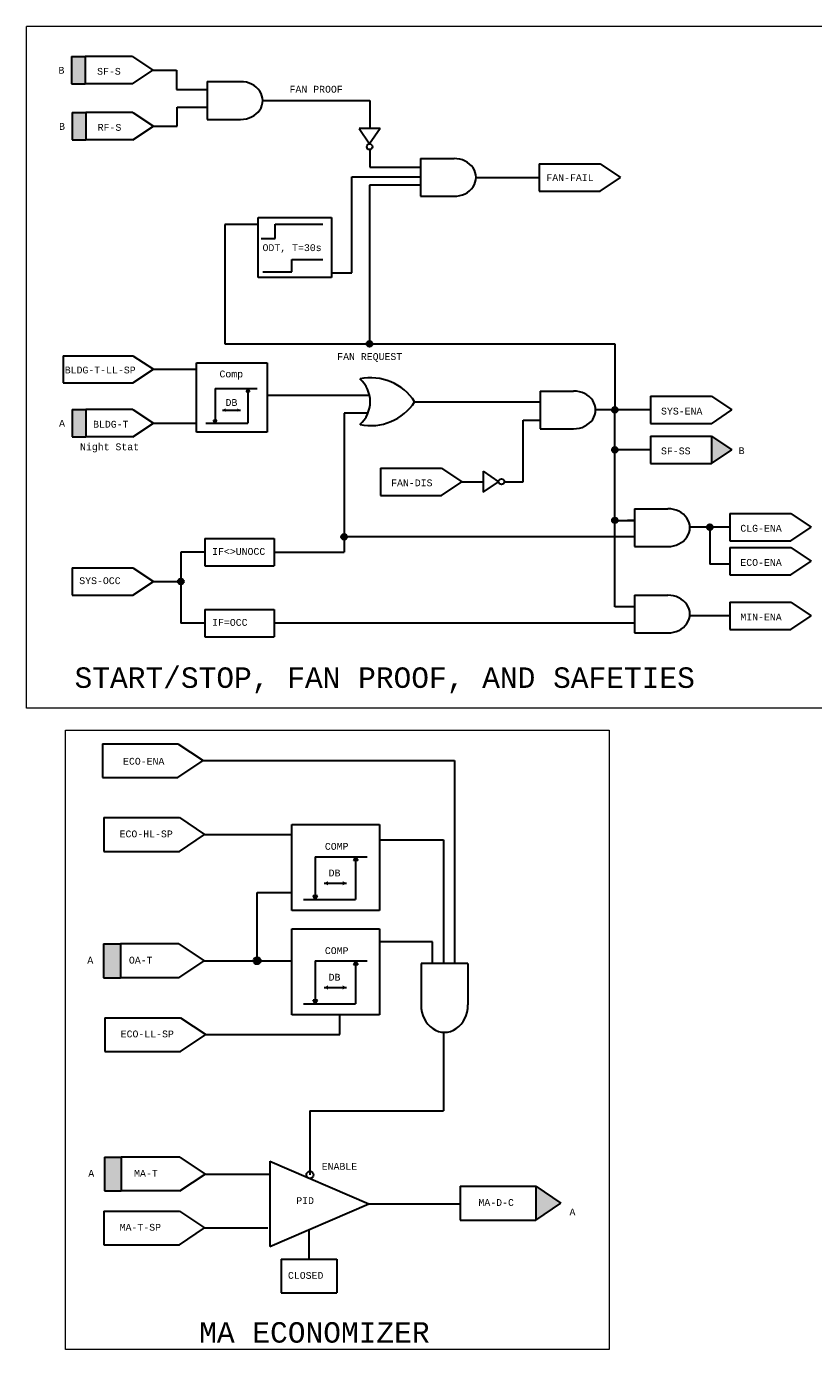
# Model space of a CAD drawing. Header units: inches. Extents: x 2.2 to 32.1, y 0.4 to 20.
# Tile 1 of 3: x 2.2 to 13.8, y 0.6 to 20. Entities that reach past the tile are written whole.
import ezdxf

# ---------------------------------------------------------------- set-up
doc = ezdxf.new("R2010")
doc.units = ezdxf.units.IN
doc.header["$MEASUREMENT"] = 0
doc.linetypes.add('DASHED', pattern=[0.75, 0.5, -0.25])
doc.linetypes.add('DOT', pattern=[0.25, 0, -0.25])
for name, color, linetype, lineweight in [('M-ANNO-SYMB', 6, 'Continuous', 30), ('M-ANNO-TEXT', 2, 'Continuous', 30), ('M-DIAG-GRPH', 6, 'Continuous', 13)]:
    doc.layers.add(name, color=color, linetype=linetype, lineweight=lineweight)
doc.styles.add('CONTROLTXT', font='monotxt.shx')

# ---------------------------------------------------------------- blocks, each defined once
blk = doc.blocks.new('base')
for p, q in [((3.838, 4.333), (4.508, 4.333)), ((3.838, 4.333), (3.838, 4.033)), ((3.838, 4.033), (4.508, 4.033))]:
    blk.add_line(p, q)

msp = doc.modelspace()

# ---------------------------------------------------------------- hatches: boundary and pattern name
at = {"layer": 'M-ANNO-SYMB', "extrusion": (0, 0, -1)}
for points in [[(-3.08, 19.164), (-3.08, 19.564), (-2.88, 19.564), (-2.88, 19.164)], [(-3.089, 18.342), (-3.089, 18.742), (-2.889, 18.742), (-2.889, 18.342)], [(-3.089, 13.994), (-3.089, 14.394), (-2.889, 14.394), (-2.889, 13.994)], [(-12.256, 13.603), (-12.554, 13.803), (-12.256, 14.003)]]:
    msp.add_hatch(color=256, dxfattribs=at).paths.add_polyline_path(points)
at = {"layer": 'M-ANNO-SYMB'}
for points in [[(7.204, 15.354, 1), (7.288, 15.354, 1)], [(5.438, 14.653), (5.463, 14.699), (5.489, 14.653)], [(10.8, 14.387, 1), (10.883, 14.387, 1)], [(4.987, 14.193), (4.962, 14.239), (5.012, 14.239)], [(10.8, 13.803, 1), (10.883, 13.803, 1)], [(10.8, 12.77, 1), (10.883, 12.77, 1)], [(12.192, 12.67, 1), (12.275, 12.67, 1)], [(6.832, 12.529, 1), (6.915, 12.529, 1)], [(4.441, 11.874, 1), (4.525, 11.874, 1)]]:
    msp.add_hatch(color=256, dxfattribs=at).paths.add_polyline_path(points)
for points in [[(5.138, 14.36), (5.092, 14.385), (5.138, 14.41)], [(6.639, 7.423), (6.582, 7.455), (6.639, 7.486)], [(3.349, 6.071), (3.349, 6.567), (3.597, 6.567), (3.597, 6.071)], [(5.651, 6.319, 1), (5.548, 6.319, 1)], [(6.639, 5.896), (6.582, 5.927), (6.639, 5.959)], [(3.363, 2.947), (3.363, 3.443), (3.611, 3.443), (3.611, 2.947)], [(9.682, 2.521), (9.682, 3.017), (10.052, 2.769)]]:
    msp.add_hatch(color=256, dxfattribs=at).paths.add_polyline_path(points, flags=16)
at = {"layer": 'M-ANNO-SYMB', "extrusion": (0, 0, -1)}
for points in [[(-5.31, 14.36), (-5.356, 14.385), (-5.31, 14.41)], [(-7.074, 7.786), (-7.043, 7.843), (-7.012, 7.786)], [(-6.853, 7.423), (-6.91, 7.455), (-6.853, 7.486)], [(-6.452, 7.216), (-6.483, 7.273), (-6.421, 7.273)], [(-7.074, 6.259), (-7.043, 6.316), (-7.012, 6.259)], [(-6.853, 5.896), (-6.91, 5.927), (-6.853, 5.959)], [(-6.452, 5.689), (-6.483, 5.746), (-6.421, 5.746)]]:
    msp.add_hatch(color=256, dxfattribs=at).paths.add_polyline_path(points, flags=16)

# ---------------------------------------------------------------- linework, layer by layer
at = {"layer": 'M-ANNO-SYMB'}
for p, q in [((2.88, 19.564), (2.88, 19.164)), ((2.88, 19.564), (3.08, 19.564)), ((3.773, 19.564), (3.08, 19.564)), ((3.08, 19.564), (3.08, 19.164)), ((3.773, 19.564), (4.071, 19.364)), ((3.773, 19.164), (4.071, 19.364)), ((4.869, 19.196), (5.359, 19.196)), ((4.869, 19.196), (4.869, 18.642)), ((2.88, 19.164), (3.08, 19.164)), ((3.773, 19.164), (3.08, 19.164)), ((2.889, 18.742), (2.889, 18.342)), ((2.889, 18.742), (3.089, 18.742)), ((3.782, 18.742), (3.089, 18.742)), ((3.089, 18.742), (3.089, 18.342)), ((3.782, 18.742), (4.08, 18.542)), ((4.869, 18.642), (5.359, 18.642)), ((3.782, 18.342), (4.08, 18.542)), ((7.402, 18.512), (7.096, 18.512)), ((7.096, 18.512), (7.249, 18.285)), ((7.402, 18.512), (7.249, 18.285)), ((2.889, 18.342), (3.089, 18.342)), ((3.782, 18.342), (3.089, 18.342)), ((7.995, 18.069), (8.485, 18.069)), ((7.995, 18.069), (7.995, 17.516)), ((9.733, 17.993), (10.626, 17.993)), ((9.733, 17.993), (9.733, 17.593)), ((10.626, 17.993), (10.924, 17.793)), ((10.626, 17.593), (10.924, 17.793)), ((7.995, 17.516), (8.485, 17.516)), ((9.733, 17.593), (10.626, 17.593)), ((5.616, 17.206), (6.69, 17.206)), ((5.616, 16.329), (5.616, 17.206)), ((5.863, 17.109), (6.562, 17.109)), ((5.863, 16.9), (5.863, 17.109)), ((6.69, 17.206), (6.69, 16.329)), ((5.658, 16.9), (5.863, 16.9)), ((6.109, 16.592), (6.562, 16.592)), ((6.109, 16.409), (6.109, 16.592)), ((6.69, 16.329), (5.616, 16.329)), ((5.686, 16.409), (6.109, 16.409)), ((2.757, 15.182), (2.757, 14.782)), ((2.757, 15.182), (3.782, 15.182)), ((3.782, 15.182), (4.08, 14.982)), ((3.782, 14.782), (4.08, 14.982)), ((4.71, 14.063), (4.71, 15.079)), ((4.71, 15.079), (5.747, 15.079)), ((5.747, 15.079), (5.747, 14.063)), ((2.757, 14.782), (3.782, 14.782)), ((4.987, 14.699), (5.601, 14.699)), ((4.987, 14.699), (4.987, 14.193)), ((5.463, 14.699), (5.438, 14.653)), ((5.489, 14.653), (5.438, 14.653)), ((5.463, 14.699), (5.463, 14.193)), ((5.463, 14.699), (5.489, 14.653)), ((9.748, 14.663), (9.748, 14.11)), ((9.748, 14.663), (10.237, 14.663)), ((12.256, 14.587), (12.554, 14.387)), ((2.889, 14.394), (2.889, 13.994)), ((2.889, 14.394), (3.089, 14.394)), ((3.089, 14.394), (3.089, 13.994)), ((3.782, 14.394), (3.089, 14.394)), ((3.782, 14.394), (4.08, 14.194)), ((5.092, 14.385), (5.356, 14.385)), ((12.256, 14.186), (12.554, 14.387)), ((3.782, 13.994), (4.08, 14.194)), ((4.849, 14.193), (5.463, 14.193)), ((4.962, 14.239), (5.012, 14.239)), ((4.987, 14.193), (4.962, 14.239)), ((4.987, 14.193), (5.012, 14.239)), ((2.889, 13.994), (3.089, 13.994)), ((3.782, 13.994), (3.089, 13.994)), ((5.747, 14.063), (4.71, 14.063)), ((9.748, 14.11), (10.237, 14.11)), ((12.256, 14.003), (12.554, 13.803)), ((12.256, 14.003), (12.256, 13.603)), ((12.256, 13.603), (12.554, 13.803)), ((7.41, 13.536), (7.41, 13.136)), ((7.41, 13.536), (8.303, 13.536)), ((8.303, 13.536), (8.6, 13.336)), ((8.91, 13.489), (9.137, 13.336)), ((8.91, 13.489), (8.91, 13.183)), ((8.303, 13.136), (8.6, 13.336)), ((8.91, 13.183), (9.137, 13.336)), ((7.41, 13.136), (8.303, 13.136)), ((11.129, 12.94), (11.129, 12.386)), ((11.129, 12.94), (11.618, 12.94)), ((12.525, 12.87), (13.418, 12.87)), ((12.525, 12.87), (12.525, 12.47)), ((13.418, 12.87), (13.716, 12.67)), ((13.418, 12.47), (13.716, 12.67)), ((4.835, 12.502), (5.849, 12.502)), ((4.835, 12.502), (4.835, 12.102)), ((5.849, 12.502), (5.849, 12.102)), ((12.525, 12.47), (13.418, 12.47)), ((11.129, 12.386), (11.618, 12.386)), ((12.525, 12.37), (13.418, 12.37)), ((12.525, 12.37), (12.525, 11.97)), ((13.418, 12.37), (13.716, 12.17)), ((2.889, 12.074), (2.889, 11.674)), ((2.889, 12.074), (3.782, 12.074)), ((3.782, 12.074), (4.08, 11.874)), ((4.835, 12.102), (5.849, 12.102)), ((13.418, 11.97), (13.716, 12.17)), ((3.782, 11.674), (4.08, 11.874)), ((12.525, 11.97), (13.418, 11.97)), ((2.889, 11.674), (3.782, 11.674)), ((11.129, 11.673), (11.129, 11.12)), ((11.129, 11.673), (11.618, 11.673)), ((4.835, 11.463), (5.849, 11.463)), ((4.835, 11.463), (4.835, 11.063)), ((5.849, 11.463), (5.849, 11.063)), ((12.525, 11.57), (13.418, 11.57)), ((12.525, 11.57), (12.525, 11.17)), ((13.418, 11.57), (13.716, 11.37)), ((13.418, 11.17), (13.716, 11.37)), ((4.835, 11.063), (5.849, 11.063)), ((11.129, 11.12), (11.618, 11.12)), ((12.525, 11.17), (13.418, 11.17)), ((3.333, 9.498), (4.44, 9.498)), ((3.333, 9.498), (3.333, 9.002)), ((4.44, 9.498), (4.81, 9.25)), ((4.44, 9.002), (4.81, 9.25)), ((4.81, 9.25), (8.493, 9.25)), ((8.493, 9.25), (8.493, 6.279)), ((3.333, 9.002), (4.44, 9.002)), ((3.354, 8.416), (4.462, 8.416)), ((3.354, 8.416), (3.354, 7.92)), ((4.462, 8.416), (4.831, 8.168)), ((4.462, 7.92), (4.831, 8.168)), ((4.831, 8.168), (6.108, 8.168)), ((6.108, 8.316), (7.395, 8.316)), ((6.108, 7.055), (6.108, 8.316)), ((7.395, 8.316), (7.395, 7.055)), ((7.395, 8.088), (8.333, 8.088)), ((8.333, 8.088), (8.333, 6.279)), ((3.354, 7.92), (4.462, 7.92)), ((6.452, 7.843), (7.214, 7.843)), ((6.452, 7.843), (6.452, 7.216)), ((7.043, 7.843), (7.012, 7.786)), ((7.074, 7.786), (7.012, 7.786)), ((7.043, 7.843), (7.043, 7.216)), ((7.043, 7.843), (7.074, 7.786)), ((6.582, 7.455), (6.91, 7.455)), ((5.6, 6.319), (5.6, 7.318)), ((5.6, 7.318), (6.108, 7.318)), ((6.281, 7.216), (7.043, 7.216)), ((6.421, 7.273), (6.483, 7.273)), ((6.452, 7.216), (6.421, 7.273)), ((6.452, 7.216), (6.483, 7.273)), ((7.395, 7.055), (6.108, 7.055)), ((6.108, 6.788), (7.395, 6.788)), ((6.108, 5.528), (6.108, 6.788)), ((7.395, 6.788), (7.395, 5.528)), ((8.172, 6.594), (7.395, 6.594)), ((8.172, 6.279), (8.172, 6.594)), ((3.349, 6.567), (3.349, 6.071)), ((3.349, 6.567), (3.597, 6.567)), ((4.456, 6.567), (3.597, 6.567)), ((3.597, 6.567), (3.597, 6.071)), ((4.456, 6.567), (4.825, 6.319)), ((4.456, 6.071), (4.825, 6.319)), ((4.825, 6.319), (6.108, 6.319)), ((6.452, 6.316), (6.452, 5.689)), ((6.452, 6.316), (7.214, 6.316)), ((7.043, 6.316), (7.012, 6.259)), ((7.074, 6.259), (7.012, 6.259)), ((7.043, 6.316), (7.043, 5.689)), ((7.043, 6.316), (7.074, 6.259)), ((8.002, 6.279), (8.002, 5.672)), ((8.688, 6.279), (8.002, 6.279)), ((8.688, 6.279), (8.688, 5.672)), ((3.349, 6.071), (3.597, 6.071)), ((4.456, 6.071), (3.597, 6.071)), ((6.582, 5.927), (6.91, 5.927)), ((6.281, 5.689), (7.043, 5.689)), ((6.421, 5.746), (6.483, 5.746)), ((6.452, 5.689), (6.421, 5.746)), ((6.452, 5.689), (6.483, 5.746)), ((3.37, 5.485), (4.477, 5.485)), ((3.37, 5.485), (3.37, 4.989)), ((4.477, 5.485), (4.847, 5.237)), ((7.395, 5.528), (6.108, 5.528)), ((6.812, 5.237), (6.812, 5.528)), ((4.477, 4.989), (4.847, 5.237)), ((4.847, 5.237), (6.812, 5.237)), ((8.33, 5.271), (8.33, 4.119)), ((3.37, 4.989), (4.477, 4.989)), ((6.374, 4.119), (6.374, 3.182)), ((6.374, 4.119), (8.33, 4.119)), ((3.363, 3.443), (3.611, 3.443)), ((3.363, 3.443), (3.363, 2.947)), ((3.611, 3.443), (3.611, 2.947)), ((4.47, 3.443), (3.611, 3.443)), ((4.47, 3.443), (4.84, 3.195)), ((5.786, 3.382), (7.238, 2.758)), ((5.786, 3.382), (5.786, 2.134)), ((4.47, 2.947), (4.84, 3.195)), ((4.84, 3.195), (5.786, 3.195)), ((3.363, 2.947), (3.611, 2.947)), ((4.47, 2.947), (3.611, 2.947)), ((8.575, 3.017), (9.682, 3.017)), ((8.575, 3.017), (8.575, 2.521)), ((9.682, 3.017), (9.682, 2.521)), ((9.682, 3.017), (10.052, 2.769)), ((5.786, 2.134), (7.238, 2.758)), ((7.238, 2.758), (8.575, 2.758)), ((9.682, 2.521), (10.052, 2.769)), ((3.355, 2.653), (4.462, 2.653)), ((3.355, 2.653), (3.355, 2.157)), ((4.462, 2.653), (4.831, 2.405)), ((8.575, 2.521), (9.682, 2.521)), ((4.462, 2.157), (4.831, 2.405)), ((4.831, 2.405), (5.756, 2.405)), ((6.359, 2.38), (6.359, 1.949)), ((3.355, 2.157), (4.462, 2.157)), ((5.951, 1.949), (6.77, 1.949)), ((5.951, 1.949), (5.951, 1.453)), ((6.77, 1.949), (6.77, 1.453)), ((5.951, 1.453), (6.77, 1.453))]:
    msp.add_line(p, q, dxfattribs=at)
at = {"layer": 'M-ANNO-SYMB', "color": 6}
for p, q in [((4.071, 19.364), (4.419, 19.364)), ((4.419, 19.364), (4.419, 19.083)), ((4.419, 19.083), (4.869, 19.083)), ((4.428, 18.823), (4.869, 18.823)), ((4.428, 18.542), (4.428, 18.823)), ((5.682, 18.919), (7.25, 18.919)), ((7.25, 18.919), (7.25, 18.512)), ((4.08, 18.542), (4.428, 18.542)), ((7.25, 18.2), (7.25, 17.943)), ((7.25, 17.943), (7.995, 17.943)), ((6.987, 16.396), (6.987, 17.8)), ((6.987, 17.8), (7.995, 17.8)), ((7.246, 17.678), (7.246, 15.354)), ((7.995, 17.678), (7.246, 17.678)), ((8.808, 17.793), (9.733, 17.793)), ((5.129, 17.103), (5.129, 15.354)), ((5.616, 17.103), (5.129, 17.103)), ((6.69, 16.396), (6.987, 16.396)), ((5.129, 15.354), (10.842, 15.354)), ((10.842, 15.354), (10.842, 14.387)), ((4.08, 14.982), (4.71, 14.982)), ((5.747, 14.605), (7.247, 14.605)), ((6.874, 14.341), (6.874, 12.302)), ((7.226, 14.341), (6.874, 14.341)), ((7.908, 14.508), (9.748, 14.508)), ((10.842, 14.387), (10.561, 14.387)), ((10.842, 11.503), (10.842, 14.387)), ((11.363, 14.387), (10.842, 14.387)), ((4.08, 14.194), (4.71, 14.194)), ((9.499, 13.336), (9.499, 14.239)), ((9.499, 14.239), (9.748, 14.239)), ((11.363, 13.803), (10.842, 13.803)), ((8.6, 13.336), (8.91, 13.336)), ((8.6, 13.336), (8.907, 13.336)), ((9.137, 13.336), (9.139, 13.336)), ((9.222, 13.336), (9.499, 13.336)), ((12.525, 12.67), (11.942, 12.67)), ((12.233, 12.67), (12.233, 12.129)), ((11.129, 12.529), (6.874, 12.529)), ((4.483, 12.302), (4.483, 11.263)), ((4.835, 12.302), (4.483, 12.302)), ((5.849, 12.302), (6.874, 12.302)), ((12.525, 12.129), (12.233, 12.129)), ((4.08, 11.874), (4.483, 11.874)), ((11.129, 11.503), (10.842, 11.503)), ((4.835, 11.263), (4.483, 11.263)), ((11.129, 11.263), (5.849, 11.263)), ((12.525, 11.37), (11.94, 11.37))]:
    msp.add_line(p, q, dxfattribs=at)
at = {"layer": 'M-ANNO-SYMB', "linetype": 'DASHED'}
msp.add_line((10.842, 12.77), (11.129, 12.77), dxfattribs=at)
at = {"layer": 'M-ANNO-SYMB', "color": 6, "linetype": 'DOT'}
msp.add_line((11.129, 12.77), (10.842, 12.77), dxfattribs=at)
at = {"layer": 'M-ANNO-SYMB'}
for centre, radius in [((7.249, 18.242), 0.0417), ((7.246, 15.354), 0.0417), ((10.842, 14.387), 0.0417), ((10.842, 13.803), 0.0417), ((9.18, 13.336), 0.0417), ((10.842, 12.77), 0.0417), ((12.233, 12.67), 0.0417), ((6.874, 12.529), 0.0417), ((4.483, 11.874), 0.0417), ((5.6, 6.319), 0.0518), ((6.374, 3.182), 0.0518)]:
    msp.add_circle(centre, radius, dxfattribs=at)
for centre, radius, start, end in [((7.263, 14.088), 0.77, 33.025, 101.623), ((6.81, 14.508), 0.447, 311.5983, 48.4017), ((7.263, 14.927), 0.77, 258.377, 326.975)]:
    msp.add_arc(centre, radius, start, end, dxfattribs=at)
for centre, major_axis in [((5.359, 18.919), (-0.323, 0)), ((8.485, 17.793), (-0.323, 0)), ((10.237, 14.387), (-0.323, 0)), ((11.618, 12.663), (-0.323, 0)), ((11.618, 11.397), (-0.323, 0)), ((8.345, 5.672), (0, 0.401))]:
    msp.add_ellipse(centre, major_axis=major_axis, ratio=0.85591, start_param=1.570796, end_param=4.712389, dxfattribs=at)
at = {"layer": 'M-ANNO-SYMB', "color": 6, "linetype": 'DOT'}
msp.add_point((4.483, 11.874), dxfattribs=at)
at = {"layer": 'M-DIAG-GRPH'}
for p, q in [((2.221, 10.019), (2.221, 20.004)), ((14.008, 20.004), (2.221, 20.004)), ((14.008, 10.019), (2.221, 10.019)), ((2.792, 9.699), (10.759, 9.699)), ((2.792, 0.624), (2.792, 9.699)), ((10.759, 9.699), (10.759, 0.624)), ((10.759, 0.624), (2.792, 0.624))]:
    msp.add_line(p, q, dxfattribs=at)

# ---------------------------------------------------------------- block references
at = {"layer": 'M-ANNO-SYMB', "xscale": 1.333678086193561, "yscale": 1.333678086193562, "zscale": 1.333678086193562}
for p in [(6.244, 8.808), (6.244, 8.225)]:
    msp.add_blockref('base', p, dxfattribs=at)

# ---------------------------------------------------------------- texts
at = {"layer": 'M-ANNO-TEXT', "attachment_point": 1, "style": 'CONTROLTXT'}
for s, insert, char_height, width in [('B', (2.69, 19.412), 0.1, 0.10559), ('SF-S', (3.256, 19.397), 0.1, 0.27754), ('FAN PROOF', (6.076, 19.135), 0.1, 0.9008), ('B', (2.699, 18.59), 0.1, 0.10559), ('RF-S', (3.265, 18.576), 0.1, 0.27754), ('FAN-FAIL', (9.838, 17.84), 0.1, 0.27754), ('ODT, T=30s', (5.68, 16.814), 0.1, 1.31426), ('FAN REQUEST', (6.774, 15.219), 0.1, 1.28012), ('BLDG-T-LL-SP', (2.782, 15.022), 0.10003, 0.2775), ('Comp', (5.049, 14.964), 0.1, 0.42923), ('DB', (5.138, 14.546), 0.1, 0.20041), ('SYS-ENA', (11.518, 14.42), 0.1, 0.27754), ('A', (2.699, 14.242), 0.1, 0.10559), ('BLDG-T', (3.197, 14.228), 0.1, 0.27754), ('Night Stat', (3.006, 13.897), 0.1, 1.3056), ('SF-SS', (11.518, 13.837), 0.1, 0.27754), ('B', (12.655, 13.84), 0.1, 0.10559), ('FAN-DIS', (7.564, 13.369), 0.1, 0.27754), ('CLG-ENA', (12.68, 12.704), 0.1, 0.27754), ('IF<>UNOCC', (4.941, 12.364), 0.1, 0.27754), ('ECO-ENA', (12.68, 12.203), 0.1, 0.27754), ('SYS-OCC', (2.995, 11.936), 0.1, 0.2775), ('IF=OCC', (4.941, 11.325), 0.1, 0.27754), ('MIN-ENA', (12.68, 11.403), 0.1, 0.27754), ('START/STOP, FAN PROOF, AND SAFETIES', (2.926, 10.616), 0.3, 10.60584), ('ECO-ENA', (3.636, 9.291), 0.1, 0.3442), ('ECO-HL-SP', (3.586, 8.227), 0.1, 0.34415), ('COMP', (6.593, 8.044), 0.1, 0.8161), ('DB', (6.648, 7.655), 0.1, 0.2485), ('COMP', (6.593, 6.517), 0.1, 0.8161), ('A', (3.113, 6.378), 0.1, 0.13092), ('OA-T', (3.722, 6.378), 0.1, 0.34415), ('DB', (6.648, 6.128), 0.1, 0.2485), ('ECO-LL-SP', (3.602, 5.297), 0.1, 0.34415), ('ENABLE', (6.547, 3.357), 0.1, 0.3441), ('A', (3.127, 3.255), 0.1, 0.13092), ('MA-T', (3.798, 3.255), 0.1, 0.3441), ('PID', (6.174, 2.856), 0.1, 0.22838), ('MA-D-C', (8.843, 2.828), 0.1, 0.34415), ('A', (10.177, 2.689), 0.1, 0.13092), ('MA-T-SP', (3.587, 2.465), 0.1, 0.3441), ('CLOSED', (6.052, 1.76), 0.1, 0.3441), ('MA ECONOMIZER', (4.752, 1.025), 0.3, 4.3078)]:
    msp.add_mtext(s, dxfattribs=dict(at, insert=insert, char_height=char_height, width=width))

doc.saveas('drawing.dxf')
